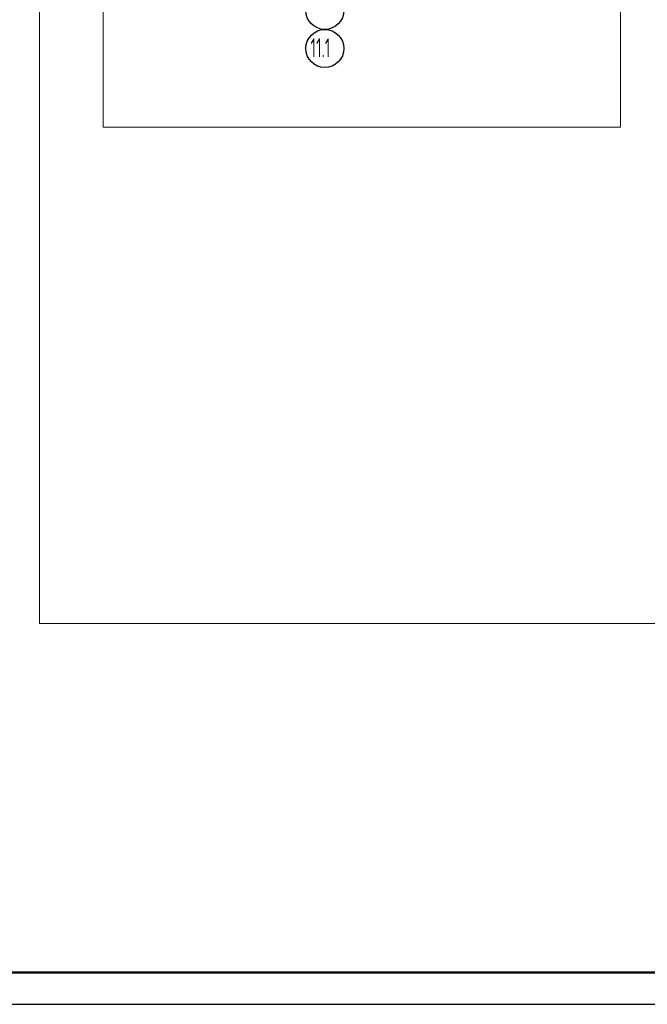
# Model space of a CAD drawing. Header units: millimetres. Extents: x 0 to 42000, y -65 to 29700.
# Tile 3 of 8: x 11889 to 21781, y 0 to 15517. Entities that reach past the tile are written whole.
import ezdxf

# ---------------------------------------------------------------- set-up
doc = ezdxf.new("R2010")
doc.units = ezdxf.units.MM
doc.linetypes.add('______5', pattern=[1100, 800, -100, 100, -100])
doc.layers.add('Standard', color=7, linetype='Continuous', lineweight=25)
doc.layers.add('Оси', color=7, linetype='______5')
doc.styles.add('ISOCPEUR', font='txt')

msp = doc.modelspace()

# ---------------------------------------------------------------- linework, layer by layer
at = {"layer": 'Standard', "color": 7, "linetype": 'Continuous', "lineweight": 25, "transparency": 33554687}
msp.add_lwpolyline([(0, 0), (42000, 0), (42000, 29700), (0, 29700), (0, 0)], close=True, dxfattribs=at)
at = {"layer": 'Standard', "color": 7, "linetype": 'Continuous', "lineweight": 50, "transparency": 33554687}
msp.add_lwpolyline([(2000, 29200), (41500, 29200), (41500, 500), (2000, 500), (2000, 29200)], close=True, dxfattribs=at)
at = {"layer": 'Standard', "color": 7, "linetype": 'Continuous', "lineweight": 13, "transparency": 33554687}
for points in [[(23000, 29200), (2000, 29200), (2000, 500), (23000, 500), (23000, 29200)], [(12200, 6000), (23000, 6000), (23000, 28343), (12200, 28343), (12200, 6000)]]:
    msp.add_lwpolyline(points, dxfattribs=at)
at = {"layer": 'Standard', "color": 254, "linetype": 'Continuous', "lineweight": 18, "true_color": 0xc4c4ff, "transparency": 33554687}
msp.add_lwpolyline([(13203, 13825), (21361, 13825), (21361, 28182), (13203, 28182), (13203, 13825)], dxfattribs=at)
at = {"layer": 'Оси', "color": 7, "linetype": 'Continuous', "lineweight": -3, "transparency": 33554687}
for centre in [(16698, 15663), (16698, 15063)]:
    msp.add_circle(centre, 300, dxfattribs=at)

# ---------------------------------------------------------------- texts
at = {"layer": 'Оси', "color": 7, "linetype": 'Continuous', "lineweight": 25, "transparency": 33554687, "insert": (16473, 14923), "char_height": 300, "width": 536.43, "attachment_point": 7, "style": 'ISOCPEUR'}
msp.add_mtext('\\W0.58;11.1', dxfattribs=at)

doc.saveas('drawing.dxf')
